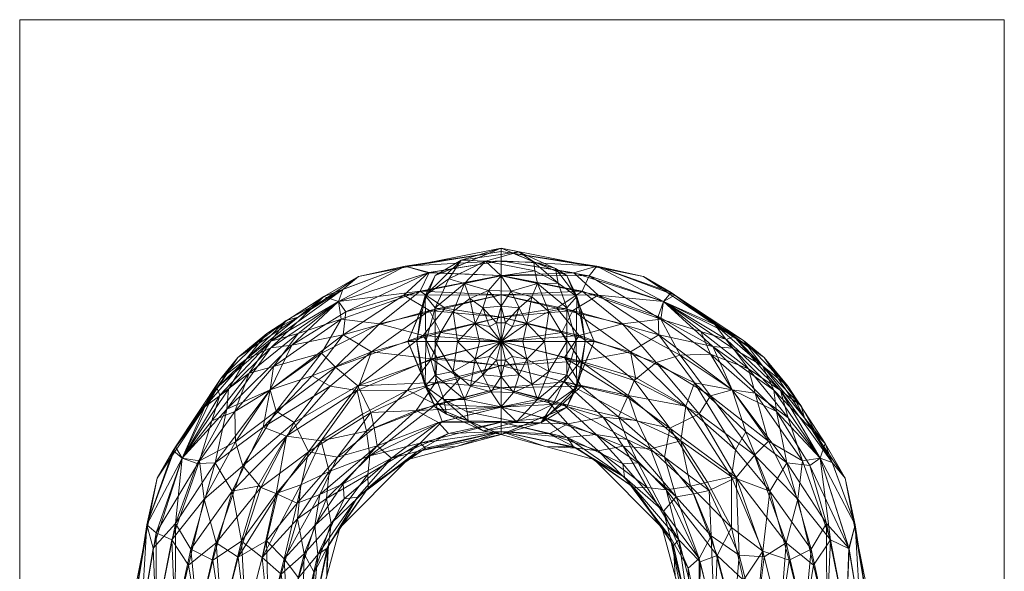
# Model space of a CAD drawing. Header units: millimetres. Extents: x -90 to 95, y -42 to 165.
# Tile 5 of 5: x -90 to 95, y 62 to 165. Entities that reach past the tile are written whole.
import ezdxf

# ---------------------------------------------------------------- set-up
doc = ezdxf.new("R2010")
doc.units = ezdxf.units.MM
doc.layers.add('A-DOOR', color=31, linetype='Continuous')

msp = doc.modelspace()

# ---------------------------------------------------------------- meshes
at = {"layer": 'A-DOOR', "lineweight": 18}
mesh = msp.add_polyface(dxfattribs=at)
corners = [(-90.5, 165.45, -0.49), (-90.5, -41.84, -0.49), (94.62, -41.84, -0.49), (94.62, 165.45, -0.49)]
mesh.append_faces([[corners[k] for k in face] for face in [(0, 1, 2, 3)]])
mesh = msp.add_polyface(dxfattribs=at)
corners = [(94.62, -41.84, -40.49), (-90.5, -41.84, -40.49), (-90.5, 165.45, -40.49), (94.62, 165.45, -40.49)]
mesh.append_faces([[corners[k] for k in face] for face in [(0, 1, 2, 3)]])
mesh = msp.add_polyface(dxfattribs=at)
corners = [(94.62, 165.45, -0.49), (94.62, 165.45, -40.49), (-90.5, 165.45, -40.49), (-90.5, 165.45, -0.49)]
mesh.append_faces([[corners[k] for k in face] for face in [(0, 1, 2, 3)]])
mesh = msp.add_polyface(dxfattribs=at)
corners = [(-90.5, 165.45, -0.49), (-90.5, 165.45, -40.49), (-90.5, -41.84, -40.49), (-90.5, -41.84, -0.49)]
mesh.append_faces([[corners[k] for k in face] for face in [(0, 1, 2, 3)]])
mesh = msp.add_polyface(dxfattribs=at)
corners = [(94.62, -41.84, -0.49), (94.62, -41.84, -40.49), (94.62, 165.45, -40.49), (94.62, 165.45, -0.49)]
mesh.append_faces([[corners[k] for k in face] for face in [(0, 1, 2, 3)]])
mesh = msp.add_polyface(dxfattribs=at)
corners = [(-35, 52.5, 29.5), (-30.31, 70, 29.5), (-17.5, 82.81, 29.5), (0, 87.5, 29.5), (0, 88.1, 34.03), (0, 89.84, 38.25), (0, 92.63, 41.87), (0, 96.25, 44.66), (0, 100.47, 46.4), (0, 105, 47), (0, 109.53, 46.4), (0, 113.75, 44.66), (0, 117.37, 41.87), (0, 120.16, 38.25), (0, 121.9, 34.03), (0, 122.5, 29.5), (-26.79, 117.17, 29.5), (-49.5, 102, 29.5), (-64.67, 79.29, 29.5), (-70, 52.5, 29.5), (-69.4, 52.5, 34.03), (-67.66, 52.5, 38.25), (-64.87, 52.5, 41.87), (-61.25, 52.5, 44.66), (-57.03, 52.5, 46.4), (-52.5, 52.5, 47), (-47.97, 52.5, 46.4), (-43.75, 52.5, 44.66), (-40.13, 52.5, 41.87), (-37.34, 52.5, 38.25), (-35.6, 52.5, 34.03), (-43.43, 95.93, 44.56), (-30.74, 83.24, 44.49), (-30.54, 112.48, 38.82), (-59.98, 83.04, 38.82), (-26.95, 96.68, 46.98), (-45.15, 77.54, 46.98), (-20.61, 83.07, 37.37), (-55.8, 75.36, 45.17), (-22.86, 108.3, 45.17), (-35.01, 70.38, 41), (-15.94, 92.02, 43.94), (-18.02, 119.11, 35.31), (-66.61, 70.52, 35.31), (-44.12, 67.54, 45.98), (-53.59, 67.16, 46.73), (-61.92, 67.73, 42.89), (-15.23, 114.42, 42.89), (-14.66, 106.09, 46.73), (-34.45, 64.96, 36.88), (-17.05, 119.11, 29.5), (-66.61, 69.55, 29.5), (-12.33, 97.29, 45.92), (-11.73, 89.75, 40.7), (-40.77, 64.12, 43.79), (-12, 101.94, 46.92), (-49.45, 64.45, 46.92), (-24.47, 91.64, 45.81), (-36.18, 84.22, 46.44), (-23.27, 85.4, 42.05), (-48.53, 81.64, 46.51), (-38.89, 89.74, 46.95), (-31.13, 100.17, 46.43), (-56.69, 82.55, 42.55), (-47.37, 99.01, 40.15), (-30.05, 109.19, 42.55), (-9.88, 87.71, 36.74), (-15.79, 84.29, 33.61), (-26.98, 75.72, 34.02), (-53.46, 96.25, 35.09), (-40.37, 108.92, 34.14), (-32.76, 60.86, 29.5), (-38.32, 74.59, 44.92), (-58.77, 62.98, 45.45), (-10.48, 111.27, 45.45), (-29.49, 75.4, 38.24), (-34.07, 76.23, 43.12), (-29.71, 78.25, 41), (-42.28, 91.9, 46.18), (-38.07, 60.59, 40.53), (-64.81, 69.05, 39.46), (-13.54, 117.97, 39.51), (-23.87, 88.73, 44.44), (-42.02, 76.28, 46.48), (-49.93, 86.16, 45.21), (-33.73, 102.78, 45.04), (-54.37, 90.07, 40.53), (-50.08, 91.85, 42.95), (-42.79, 100.27, 42.57), (-38.16, 106.49, 40.5), (-43.3, 105.05, 37.46), (-52.85, 94.9, 38.08), (-57.08, 90.64, 29.5), (-61.66, 84.51, 33.76), (-29.77, 114.76, 35.29), (-38.14, 109.58, 29.5), (-32.66, 66.15, 33.22)]
mesh.append_faces([[corners[k] for k in face] for face in [(14, 42, 13), (5, 66, 4), (29, 79, 28), (51, 43, 18), (22, 80, 21), (95, 94, 16), (1, 96, 71)]], dxfattribs={"vtx0": -1, "vtx1": -1})
mesh.append_faces([[corners[k] for k in face] for face in [(33, 47, 81), (44, 27, 54), (7, 52, 41), (13, 42, 81), (23, 73, 46), (65, 39, 47), (63, 46, 38), (69, 70, 17), (10, 74, 48), (57, 41, 52), (45, 60, 38), (53, 6, 41), (18, 43, 93), (4, 66, 67), (72, 44, 54), (8, 55, 52), (61, 78, 60), (91, 34, 86), (63, 86, 34), (56, 45, 25), (42, 14, 50), (73, 45, 38), (57, 58, 32), (22, 46, 80), (34, 69, 93), (80, 46, 63), (43, 51, 20), (72, 58, 83), (30, 96, 49), (75, 40, 49), (47, 39, 74), (63, 34, 80), (67, 68, 2), (79, 49, 40), (77, 76, 40), (83, 56, 44), (62, 85, 78), (41, 59, 53), (60, 45, 36), (80, 34, 43), (65, 47, 33), (62, 48, 39), (35, 52, 55), (1, 68, 96), (41, 57, 82), (41, 82, 59), (66, 53, 37), (79, 54, 28), (72, 76, 32), (9, 48, 55), (35, 55, 48), (44, 56, 26), (45, 56, 36), (52, 35, 57), (35, 61, 58), (35, 58, 57), (83, 58, 36), (59, 32, 76), (37, 53, 59), (61, 60, 36), (84, 38, 60), (58, 61, 36), (61, 35, 62), (48, 62, 35), (85, 62, 39), (84, 63, 38), (87, 64, 86), (64, 87, 88), (91, 90, 69), (88, 89, 64), (65, 88, 85), (53, 66, 5), (67, 66, 37), (67, 37, 68), (75, 68, 37), (76, 54, 40), (64, 89, 90), (70, 90, 94), (94, 95, 70), (96, 68, 49), (71, 96, 30), (58, 72, 32), (45, 73, 24), (46, 73, 38), (47, 74, 11), (48, 74, 39), (68, 75, 49), (77, 37, 59), (54, 76, 72), (40, 75, 77), (37, 77, 75), (59, 76, 77), (62, 78, 61), (84, 78, 31), (49, 79, 29), (54, 79, 40), (43, 21, 80), (33, 81, 42), (12, 81, 47), (57, 32, 82), (59, 82, 32), (56, 83, 36), (72, 83, 44), (78, 84, 60), (84, 31, 87), (65, 85, 39), (78, 85, 31), (87, 86, 63), (91, 86, 64), (84, 87, 63), (87, 31, 88), (85, 88, 31), (89, 65, 33), (65, 89, 88), (33, 94, 90), (33, 90, 89), (69, 90, 70), (90, 91, 64), (34, 91, 69), (69, 92, 93), (34, 93, 43), (33, 42, 94), (16, 94, 42)]], dxfattribs={"vtx0": -1, "vtx1": -1, "vtx2": -1})
mesh.append_faces([[corners[k] for k in face] for face in [(48, 9, 10), (53, 5, 6), (46, 22, 23), (43, 20, 21), (49, 29, 30), (56, 25, 26), (73, 23, 24), (67, 2, 3), (69, 17, 92)]], dxfattribs={"vtx0": -1, "vtx2": -1})
mesh.append_faces([[corners[k] for k in face] for face in [(50, 16, 42), (10, 11, 74), (6, 7, 41), (26, 27, 44), (3, 4, 67), (27, 28, 54), (8, 9, 55), (11, 12, 47), (7, 8, 52), (24, 25, 45), (12, 13, 81), (1, 2, 68), (92, 18, 93), (95, 17, 70)]], dxfattribs={"vtx1": -1, "vtx2": -1})
mesh.append_faces([[corners[k] for k in face] for face in [(30, 0, 71), (14, 15, 50), (51, 19, 20)]], dxfattribs={"vtx2": -1})
mesh = msp.add_polyface(dxfattribs=at)
corners = [(-70, 52.5, 29.5), (-64.67, 79.29, 29.5), (-49.5, 102, 29.5), (-26.79, 117.17, 29.5), (0, 122.5, 29.5), (0, 121.9, 24.97), (0, 120.16, 20.75), (0, 117.37, 17.13), (0, 113.75, 14.34), (0, 109.53, 12.6), (0, 105, 12), (0, 100.47, 12.6), (0, 96.25, 14.34), (0, 92.63, 17.13), (0, 89.84, 20.75), (0, 88.1, 24.97), (0, 87.5, 29.5), (-17.5, 82.81, 29.5), (-30.31, 70, 29.5), (-35, 52.5, 29.5), (-35.6, 52.5, 24.97), (-37.34, 52.5, 20.75), (-40.13, 52.5, 17.13), (-43.75, 52.5, 14.34), (-47.97, 52.5, 12.6), (-52.5, 52.5, 12), (-57.03, 52.5, 12.6), (-61.25, 52.5, 14.34), (-64.87, 52.5, 17.13), (-67.66, 52.5, 20.75), (-69.4, 52.5, 24.97), (-43.43, 95.93, 14.44), (-33.79, 86.29, 12.65), (-30.54, 112.48, 20.18), (-59.98, 83.04, 20.18), (-24.64, 83.53, 17.65), (-24.33, 103.04, 12.37), (-50.54, 76.83, 12.37), (-38.25, 71.67, 14.94), (-31.94, 70.77, 21.78), (-17.56, 95.83, 12.97), (-18.02, 119.11, 23.69), (-18.26, 113.72, 16.21), (-66.61, 70.52, 23.69), (-61.22, 70.76, 16.21), (-15.23, 85.9, 21.96), (-48.8, 67.46, 12.06), (-37.01, 65.07, 18.26), (-12.25, 93.12, 15.19), (-13.08, 101.73, 12.07), (-17.05, 119.11, 29.5), (-66.61, 69.55, 29.5), (-13.68, 117.89, 19.41), (-13.48, 110.8, 13.61), (-29.66, 106.22, 14.41), (-65.39, 66.18, 19.41), (-58.3, 65.98, 13.61), (-53.72, 82.16, 14.41), (-25.32, 88.15, 14.36), (-27.06, 95.8, 12.06), (-40.32, 87.22, 12.01), (-44.89, 64.37, 13.08), (-11.07, 89.93, 18.33), (-39.32, 104.29, 17.27), (-47.9, 101.64, 22.69), (-51.54, 92.29, 17.37), (-42.31, 76.39, 12.44), (-11.41, 106.7, 12.24), (-54.2, 63.91, 12.24), (-8.36, 85.26, 29.5), (-14.18, 84.93, 25.79), (-25, 77.5, 26.01), (-32.76, 60.86, 29.5), (-32.45, 66.73, 25.62), (-35.13, 61.57, 22.93), (-33.3, 113.41, 25.02), (-38.14, 109.58, 29.5), (-44.03, 106.49, 26.11), (-52.66, 98.06, 25.96), (-57.08, 90.64, 29.5), (-61.2, 85.19, 24.89), (-55.68, 92.7, 22.82), (-51.25, 96.03, 20.08), (-43.31, 103.78, 19.89), (-41.34, 61.26, 15.31), (-32.83, 75.48, 17.18), (-32.31, 80.58, 14.93), (-37.62, 78.06, 13.47), (-44.7, 88.9, 12.77), (-35.54, 98.52, 12.94), (-32.14, 96.61, 12.12), (-45.71, 77.79, 12), (-7.66, 98.07, 13.17), (-25.06, 80, 21), (-26.04, 91.3, 12.98), (-29.18, 110.57, 17.24), (-57.15, 82.05, 16.61)]
mesh.append_faces([[corners[k] for k in face] for face in [(20, 72, 19)]], dxfattribs={"vtx0": -1})
mesh.append_faces([[corners[k] for k in face] for face in [(12, 92, 11), (25, 46, 24), (6, 41, 5), (27, 56, 26), (22, 47, 21), (30, 43, 29), (50, 41, 3), (76, 77, 2)]], dxfattribs={"vtx0": -1, "vtx1": -1})
mesh.append_faces([[corners[k] for k in face] for face in [(78, 2, 77), (62, 48, 13), (93, 35, 45), (62, 35, 48), (40, 48, 58), (40, 92, 48), (47, 39, 74), (63, 95, 54), (7, 42, 52), (41, 50, 5), (66, 91, 60), (70, 71, 45), (41, 52, 33), (86, 32, 58), (17, 71, 70), (96, 57, 44), (36, 90, 89), (41, 75, 3), (68, 46, 25), (63, 33, 95), (88, 89, 90), (24, 46, 61), (39, 47, 85), (27, 44, 56), (53, 42, 8), (42, 53, 54), (11, 92, 49), (63, 65, 83), (28, 55, 44), (55, 34, 44), (40, 59, 49), (75, 41, 33), (56, 57, 37), (43, 30, 51), (73, 74, 39), (78, 64, 81), (87, 61, 66), (84, 47, 22), (85, 47, 38), (94, 58, 32), (40, 94, 59), (67, 49, 36), (52, 42, 95), (41, 6, 52), (67, 53, 9), (36, 89, 54), (36, 54, 53), (54, 31, 63), (29, 43, 55), (34, 55, 43), (57, 56, 44), (68, 56, 37), (96, 34, 65), (57, 31, 88), (48, 35, 58), (35, 85, 86), (60, 59, 32), (36, 49, 59), (60, 32, 66), (88, 60, 37), (66, 61, 46), (84, 61, 38), (14, 45, 62), (35, 62, 45), (31, 65, 63), (77, 75, 64), (83, 65, 82), (43, 80, 34), (57, 65, 31), (34, 81, 82), (66, 46, 91), (32, 86, 87), (49, 67, 10), (53, 67, 36), (56, 68, 26), (46, 68, 37), (69, 70, 15), (15, 70, 45), (71, 18, 73), (71, 39, 93), (20, 74, 73), (20, 73, 72), (71, 73, 39), (47, 74, 21), (83, 75, 33), (75, 77, 76), (78, 77, 64), (78, 81, 80), (80, 79, 78), (1, 80, 43), (82, 81, 64), (34, 80, 81), (82, 64, 83), (34, 82, 65), (75, 83, 64), (33, 63, 83), (61, 84, 23), (47, 84, 38), (86, 85, 38), (85, 35, 93), (86, 38, 87), (35, 86, 58), (61, 87, 38), (32, 87, 66), (57, 88, 37), (89, 88, 31), (54, 89, 31), (36, 59, 90), (59, 60, 90), (88, 90, 60), (46, 37, 91), (37, 60, 91), (48, 92, 12), (49, 92, 40), (71, 93, 45), (85, 93, 39), (59, 94, 32), (40, 58, 94), (52, 95, 33), (54, 95, 42), (34, 96, 44), (65, 57, 96)]], dxfattribs={"vtx0": -1, "vtx1": -1, "vtx2": -1})
mesh.append_faces([[corners[k] for k in face] for face in [(42, 7, 8), (55, 28, 29), (70, 69, 17), (67, 9, 10), (49, 10, 11), (84, 22, 23), (61, 23, 24), (44, 27, 28), (43, 51, 1), (53, 8, 9), (80, 1, 79)]], dxfattribs={"vtx0": -1, "vtx2": -1})
mesh.append_faces([[corners[k] for k in face] for face in [(6, 7, 52), (18, 72, 73), (25, 26, 68), (14, 15, 45), (12, 13, 48), (13, 14, 62), (17, 18, 71), (20, 21, 74), (76, 3, 75), (79, 2, 78)]], dxfattribs={"vtx1": -1, "vtx2": -1})
mesh.append_faces([[corners[k] for k in face] for face in [(15, 16, 69), (30, 0, 51), (50, 4, 5)]], dxfattribs={"vtx2": -1})
mesh = msp.add_polyface(dxfattribs=at)
corners = [(-17.5, 105, -0.49), (-12.37, 117.37, -0.49), (0, 122.5, -0.49), (12.37, 117.37, -0.49), (17.5, 105, -0.49), (0, 105, -0.49)]
mesh.append_faces([[corners[k] for k in face] for face in [(5, 2, 3, 4)]], dxfattribs={"vtx0": -1})
mesh.append_faces([[corners[k] for k in face] for face in [(5, 0, 1, 2)]], dxfattribs={"vtx3": -1})
mesh = msp.add_polyface(dxfattribs=at)
corners = [(-17.5, 105, 7), (-12.37, 117.37, 7), (0, 122.5, 7), (12.37, 117.37, 7), (17.5, 105, 7), (17.5, 105, -0.49), (12.37, 117.37, -0.49), (0, 122.5, -0.49), (-12.37, 117.37, -0.49), (-17.5, 105, -0.49), (14.72, 111.7, 7), (14.94, 111.19, -0.49), (13.66, 114.28, -0.49), (6.19, 119.94, 7), (6.19, 119.94, -0.49), (3.09, 121.22, -0.49), (-14.94, 111.19, 7), (-14.94, 111.19, -0.49), (-16.11, 108.35, -0.49), (-6.19, 119.94, -0.49), (-6.19, 119.94, 7), (-3.09, 121.22, 7), (16.11, 108.35, 7), (16.22, 108.09, -0.49), (13.55, 114.54, 7), (9.28, 118.66, 7), (9.28, 118.66, -0.49), (3.09, 121.22, 7), (-13.66, 114.28, 7), (-13.66, 114.28, -0.49), (-16.22, 108.09, 7), (-9.28, 118.66, -0.49), (-9.28, 118.66, 7), (-3.09, 121.22, -0.49)]
mesh.append_faces([[corners[k] for k in face] for face in [(6, 24, 12), (10, 12, 24), (9, 30, 18), (4, 23, 22), (12, 10, 11), (18, 16, 17)]], dxfattribs={"vtx0": -1, "vtx1": -1})
mesh.append_faces([[corners[k] for k in face] for face in [(6, 3, 24), (18, 30, 16), (11, 10, 22)]], dxfattribs={"vtx0": -1, "vtx2": -1})
mesh.append_faces([[corners[k] for k in face] for face in [(23, 11, 22)]], dxfattribs={"vtx1": -1, "vtx2": -1})
mesh.append_faces([[corners[k] for k in face] for face in [(15, 7, 2, 27), (6, 26, 25, 3), (7, 33, 21, 2), (27, 13, 14, 15), (8, 29, 28, 1), (1, 32, 31, 8), (26, 14, 13, 25), (29, 17, 16, 28), (32, 20, 19, 31), (33, 19, 20, 21)]], dxfattribs={"vtx1": -1, "vtx3": -1})
mesh.append_faces([[corners[k] for k in face] for face in [(4, 5, 23), (9, 0, 30)]], dxfattribs={"vtx2": -1})
mesh = msp.add_polyface(dxfattribs=at)
corners = [(0, 105, 14.3), (12.37, 105, 12.16), (17.5, 105, 7), (12.37, 117.37, 7), (0, 122.5, 7), (-12.37, 117.37, 7), (-17.5, 105, 7), (-12.37, 105, 12.16), (0, 105, 14.3), (0, 105, 14.3), (0, 105, 14.3), (0, 105, 14.3), (0, 105, 14.3), (0, 105, 14.3), (0, 105, 14.3), (0, 105, 14.3), (0, 105, 14.3), (0, 105, 14.3), (0, 105, 14.3), (0, 105, 14.3), (0, 105, 14.3), (0, 117.31, 12.19), (8.17, 105, 12.89), (-8.17, 105, 12.89), (0, 111.62, 13.76), (4.84, 108.34, 13.87), (-4.84, 108.34, 13.87), (0.86, 108.51, 14.14), (-0.86, 108.51, 14.14), (8.99, 110.65, 12.8), (14.12, 105, 10.41), (-8.99, 110.65, 12.8), (-14.12, 105, 10.41), (3.4, 111.31, 13.66), (-3.4, 111.31, 13.66), (6.18, 119.92, 9.81), (12.39, 111.33, 11.43), (14.28, 113.43, 9.33), (6.85, 115.89, 11.95), (-12.39, 111.33, 11.43), (-14.24, 113.6, 9.27), (-6.85, 115.89, 11.95), (-2.93, 120.1, 10.48), (1.88, 114.46, 13.09), (-2.33, 114.58, 13.03), (5.76, 113.38, 12.94), (-5.86, 113.04, 13), (-9.8, 116.78, 10.52), (-7.48, 120.27, 8.73), (4.08, 105, 13.59), (-4.08, 105, 13.59), (2.18, 107.82, 14.15), (-2.18, 107.82, 14.15), (6.19, 119.94, 7), (3.35, 121.83, 8.43), (10.25, 118.7, 8.53), (10.77, 115.93, 10.51), (6.34, 118.26, 10.96), (15.81, 105, 8.7), (14.94, 111.19, 7), (-14.94, 111.19, 7), (-15.81, 105, 8.7), (-6.19, 119.94, 7)]
mesh.append_faces([[corners[k] for k in face] for face in [(28, 52, 13), (59, 58, 2)]], dxfattribs={"vtx0": -1})
mesh.append_faces([[corners[k] for k in face] for face in [(19, 25, 51), (32, 40, 61), (30, 36, 1), (10, 26, 50), (49, 25, 19), (52, 26, 10)]], dxfattribs={"vtx0": -1, "vtx1": -1})
mesh.append_faces([[corners[k] for k in face] for face in [(3, 55, 37), (26, 52, 34), (33, 43, 24), (46, 41, 31), (27, 33, 24), (27, 24, 28), (22, 29, 25), (1, 36, 29), (29, 45, 25), (31, 39, 7), (34, 28, 24), (26, 31, 23), (27, 51, 33), (5, 40, 48), (39, 40, 32), (40, 47, 48), (45, 43, 33), (24, 43, 44), (26, 34, 46), (36, 38, 29), (55, 56, 37), (37, 36, 30), (56, 57, 38), (38, 36, 56), (38, 21, 43), (31, 41, 39), (42, 41, 21), (42, 47, 41), (44, 46, 34), (57, 42, 21), (53, 54, 55), (41, 47, 39), (25, 45, 33), (44, 43, 21), (41, 44, 21), (24, 44, 34), (29, 38, 45), (38, 43, 45), (41, 46, 44), (26, 46, 31), (47, 42, 48), (40, 39, 47), (54, 42, 35), (33, 51, 25), (34, 52, 28), (35, 55, 54), (42, 54, 48), (56, 55, 35), (58, 59, 37), (56, 35, 57), (36, 37, 56), (42, 57, 35), (21, 38, 57), (60, 61, 40), (4, 48, 54)]], dxfattribs={"vtx0": -1, "vtx1": -1, "vtx2": -1})
mesh.append_faces([[corners[k] for k in face] for face in [(54, 53, 4), (31, 7, 23), (39, 32, 7), (37, 30, 58), (26, 23, 50), (40, 5, 60)]], dxfattribs={"vtx0": -1, "vtx2": -1})
mesh.append_faces([[corners[k] for k in face] for face in [(48, 4, 62, 5)]], dxfattribs={"vtx0": -1, "vtx3": -1})
mesh.append_faces([[corners[k] for k in face] for face in [(16, 51, 27), (15, 27, 28)]], dxfattribs={"vtx1": -1})
mesh.append_faces([[corners[k] for k in face] for face in [(22, 1, 29), (3, 53, 55), (49, 22, 25), (59, 3, 37)]], dxfattribs={"vtx1": -1, "vtx2": -1})
mesh.append_faces([[corners[k] for k in face] for face in [(60, 6, 61)]], dxfattribs={"vtx2": -1})
mesh = msp.add_polyface(dxfattribs=at)
corners = [(0, 87.5, 29.5), (17.5, 82.81, 29.5), (30.31, 70, 29.5), (35, 52.5, 29.5), (35.6, 52.5, 34.03), (37.34, 52.5, 38.25), (40.13, 52.5, 41.87), (43.75, 52.5, 44.66), (47.97, 52.5, 46.4), (52.5, 52.5, 47), (57.03, 52.5, 46.4), (61.25, 52.5, 44.66), (64.87, 52.5, 41.87), (67.66, 52.5, 38.25), (69.4, 52.5, 34.03), (70, 52.5, 29.5), (64.67, 79.29, 29.5), (49.5, 102, 29.5), (26.79, 117.17, 29.5), (0, 122.5, 29.5), (0, 121.9, 34.03), (0, 120.16, 38.25), (0, 117.37, 41.87), (0, 113.75, 44.66), (0, 109.53, 46.4), (0, 105, 47), (0, 100.47, 46.4), (0, 96.25, 44.66), (0, 92.63, 41.87), (0, 89.84, 38.25), (0, 88.1, 34.03), (43.43, 95.93, 44.56), (30.74, 83.24, 44.49), (59.98, 83.04, 38.82), (30.54, 112.48, 38.82), (44.18, 79.45, 46.98), (25.04, 97.65, 46.98), (30.57, 73.11, 37.37), (22.86, 108.3, 45.17), (55.8, 75.36, 45.17), (17.88, 87.51, 41), (39.52, 68.44, 43.94), (66.61, 70.52, 35.31), (18.02, 119.11, 35.31), (15.04, 96.62, 45.98), (14.66, 106.09, 46.73), (15.23, 114.42, 42.89), (61.92, 67.73, 42.89), (53.59, 67.16, 46.73), (12.46, 86.95, 36.88), (66.61, 69.55, 29.5), (17.05, 119.11, 29.5), (44.79, 64.83, 45.92), (37.25, 64.23, 40.7), (11.62, 93.27, 43.79), (49.44, 64.5, 46.92), (11.95, 101.95, 46.92), (39.14, 76.97, 45.81), (31.72, 88.68, 46.44), (32.9, 75.77, 42.05), (29.14, 101.03, 46.51), (37.24, 91.39, 46.95), (47.67, 83.63, 46.43), (30.05, 109.19, 42.55), (46.51, 99.87, 40.15), (56.69, 82.55, 42.55), (35.21, 62.38, 36.74), (31.79, 68.29, 33.61), (23.22, 79.48, 34.02), (43.75, 105.96, 35.09), (56.42, 92.87, 34.14), (8.36, 85.26, 29.5), (22.09, 90.82, 44.92), (10.48, 111.27, 45.45), (58.77, 62.98, 45.45), (22.9, 81.99, 38.24), (23.73, 86.57, 43.12), (25.75, 82.21, 41), (39.4, 94.78, 46.18), (8.09, 90.57, 40.53), (16.55, 117.31, 39.46), (65.47, 66.04, 39.51), (36.23, 76.37, 44.44), (23.78, 94.52, 46.48), (33.66, 102.43, 45.21), (50.28, 86.23, 45.04), (37.57, 106.87, 40.53), (39.35, 102.58, 42.95), (47.77, 95.29, 42.57), (53.99, 90.66, 40.5), (52.55, 95.8, 37.46), (42.4, 105.35, 38.08), (38.14, 109.58, 29.5), (32.01, 114.16, 33.76), (62.26, 82.27, 35.29), (57.08, 90.64, 29.5), (13.65, 85.16, 33.22)]
mesh.append_faces([[corners[k] for k in face] for face in [(14, 42, 13), (5, 66, 4), (29, 79, 28), (51, 43, 18), (22, 80, 21), (95, 94, 16), (1, 96, 71)]], dxfattribs={"vtx0": -1, "vtx1": -1})
mesh.append_faces([[corners[k] for k in face] for face in [(33, 47, 81), (44, 27, 54), (7, 52, 41), (13, 42, 81), (23, 73, 46), (65, 39, 47), (63, 46, 38), (69, 70, 17), (10, 74, 48), (57, 41, 52), (45, 60, 38), (53, 6, 41), (18, 43, 93), (4, 66, 67), (72, 44, 54), (8, 55, 52), (61, 78, 60), (91, 34, 86), (63, 86, 34), (56, 45, 25), (42, 14, 50), (73, 45, 38), (57, 58, 32), (22, 46, 80), (34, 69, 93), (80, 46, 63), (43, 51, 20), (72, 58, 83), (30, 96, 49), (75, 40, 49), (47, 39, 74), (63, 34, 80), (67, 68, 2), (79, 49, 40), (77, 76, 40), (83, 56, 44), (62, 85, 78), (41, 59, 53), (60, 45, 36), (80, 34, 43), (65, 47, 33), (62, 48, 39), (35, 52, 55), (1, 68, 96), (82, 57, 32), (41, 82, 59), (66, 53, 37), (79, 54, 28), (72, 76, 32), (9, 48, 55), (35, 55, 48), (44, 56, 26), (45, 56, 36), (52, 35, 57), (35, 61, 58), (35, 58, 57), (83, 58, 36), (59, 32, 76), (37, 53, 59), (61, 60, 36), (84, 38, 60), (58, 61, 36), (61, 35, 62), (48, 62, 35), (85, 62, 39), (84, 63, 38), (87, 64, 86), (64, 87, 88), (91, 90, 69), (88, 89, 64), (65, 88, 85), (53, 66, 5), (67, 66, 37), (67, 37, 68), (75, 68, 37), (76, 54, 40), (64, 89, 90), (70, 90, 94), (94, 95, 70), (96, 68, 49), (71, 96, 30), (58, 72, 32), (45, 73, 24), (46, 73, 38), (47, 74, 11), (48, 74, 39), (68, 75, 49), (77, 37, 59), (54, 76, 72), (40, 75, 77), (37, 77, 75), (59, 76, 77), (62, 78, 61), (84, 78, 31), (49, 79, 29), (54, 79, 40), (43, 21, 80), (33, 81, 42), (12, 81, 47), (59, 82, 32), (41, 57, 82), (56, 83, 36), (72, 83, 44), (78, 84, 60), (84, 31, 87), (65, 85, 39), (78, 85, 31), (87, 86, 63), (91, 86, 64), (84, 87, 63), (87, 31, 88), (85, 88, 31), (89, 65, 33), (65, 89, 88), (33, 94, 90), (33, 90, 89), (69, 90, 70), (90, 91, 64), (34, 91, 69), (69, 92, 93), (34, 93, 43), (33, 42, 94), (16, 94, 42)]], dxfattribs={"vtx0": -1, "vtx1": -1, "vtx2": -1})
mesh.append_faces([[corners[k] for k in face] for face in [(48, 9, 10), (53, 5, 6), (46, 22, 23), (43, 20, 21), (49, 29, 30), (56, 25, 26), (73, 23, 24), (67, 2, 3), (69, 17, 92)]], dxfattribs={"vtx0": -1, "vtx2": -1})
mesh.append_faces([[corners[k] for k in face] for face in [(50, 16, 42), (10, 11, 74), (6, 7, 41), (26, 27, 44), (3, 4, 67), (27, 28, 54), (8, 9, 55), (11, 12, 47), (7, 8, 52), (24, 25, 45), (12, 13, 81), (1, 2, 68), (92, 18, 93), (95, 17, 70)]], dxfattribs={"vtx1": -1, "vtx2": -1})
mesh.append_faces([[corners[k] for k in face] for face in [(30, 0, 71), (14, 15, 50), (51, 19, 20)]], dxfattribs={"vtx2": -1})
mesh = msp.add_polyface(dxfattribs=at)
corners = [(0, 122.5, 29.5), (26.79, 117.17, 29.5), (49.5, 102, 29.5), (64.67, 79.29, 29.5), (70, 52.5, 29.5), (69.4, 52.5, 24.97), (67.66, 52.5, 20.75), (64.87, 52.5, 17.13), (61.25, 52.5, 14.34), (57.03, 52.5, 12.6), (52.5, 52.5, 12), (47.97, 52.5, 12.6), (43.75, 52.5, 14.34), (40.13, 52.5, 17.13), (37.34, 52.5, 20.75), (35.6, 52.5, 24.97), (35, 52.5, 29.5), (30.31, 70, 29.5), (17.5, 82.81, 29.5), (0, 87.5, 29.5), (0, 88.1, 24.97), (0, 89.84, 20.75), (0, 92.63, 17.13), (0, 96.25, 14.34), (0, 100.47, 12.6), (0, 105, 12), (0, 109.53, 12.6), (0, 113.75, 14.34), (0, 117.37, 17.13), (0, 120.16, 20.75), (0, 121.9, 24.97), (43.43, 95.93, 14.44), (33.79, 86.29, 12.65), (59.98, 83.04, 20.18), (30.54, 112.48, 20.18), (31.03, 77.14, 17.65), (50.54, 76.83, 12.37), (24.33, 103.04, 12.37), (19.17, 90.75, 14.94), (18.27, 84.44, 21.78), (43.33, 70.06, 12.97), (66.61, 70.52, 23.69), (61.22, 70.76, 16.21), (18.02, 119.11, 23.69), (18.26, 113.72, 16.21), (33.4, 67.73, 21.96), (14.96, 101.3, 12.06), (12.57, 89.51, 18.26), (40.62, 64.75, 15.19), (49.23, 65.58, 12.07), (66.61, 69.55, 29.5), (17.05, 119.11, 29.5), (65.39, 66.18, 19.41), (58.3, 65.98, 13.61), (53.72, 82.16, 14.41), (13.68, 117.89, 19.41), (13.48, 110.8, 13.61), (29.66, 106.22, 14.41), (35.65, 77.82, 14.36), (43.3, 79.56, 12.06), (34.72, 92.82, 12.01), (11.87, 97.39, 13.08), (37.43, 63.57, 18.33), (51.79, 91.82, 17.27), (49.14, 100.4, 22.69), (39.79, 104.04, 17.37), (23.89, 94.81, 12.44), (54.2, 63.91, 12.24), (11.41, 106.7, 12.24), (32.76, 60.86, 29.5), (32.43, 66.68, 25.79), (25, 77.5, 26.01), (8.36, 85.26, 29.5), (14.23, 84.95, 25.62), (9.07, 87.63, 22.93), (60.91, 85.8, 25.02), (57.08, 90.64, 29.5), (53.99, 96.53, 26.11), (45.56, 105.16, 25.96), (38.14, 109.58, 29.5), (32.69, 113.7, 24.89), (40.2, 108.18, 22.82), (43.53, 103.75, 20.08), (51.28, 95.81, 19.89), (8.76, 93.84, 15.31), (22.98, 85.33, 17.18), (28.08, 84.81, 14.93), (25.56, 90.12, 13.47), (36.4, 97.2, 12.77), (46.02, 88.04, 12.94), (44.11, 84.64, 12.12), (25.29, 98.21, 12), (45.57, 60.16, 13.17), (27.5, 77.56, 21), (38.8, 78.54, 12.98), (58.07, 81.68, 17.24), (29.55, 109.65, 16.61)]
mesh.append_faces([[corners[k] for k in face] for face in [(20, 72, 19)]], dxfattribs={"vtx0": -1})
mesh.append_faces([[corners[k] for k in face] for face in [(12, 92, 11), (25, 46, 24), (6, 41, 5), (27, 56, 26), (22, 47, 21), (30, 43, 29), (50, 41, 3), (76, 77, 2)]], dxfattribs={"vtx0": -1, "vtx1": -1})
mesh.append_faces([[corners[k] for k in face] for face in [(78, 2, 77), (62, 48, 13), (93, 35, 45), (62, 35, 48), (40, 48, 58), (40, 92, 48), (47, 39, 74), (63, 95, 54), (7, 42, 52), (41, 50, 5), (66, 91, 60), (70, 71, 45), (41, 52, 33), (86, 32, 58), (17, 71, 70), (96, 57, 44), (36, 90, 89), (41, 75, 3), (68, 46, 25), (63, 33, 95), (88, 89, 90), (24, 46, 61), (39, 47, 85), (27, 44, 56), (53, 42, 8), (42, 53, 54), (11, 92, 49), (63, 65, 83), (28, 55, 44), (55, 34, 44), (40, 59, 49), (75, 41, 33), (56, 57, 37), (43, 30, 51), (73, 74, 39), (78, 64, 81), (87, 61, 66), (84, 47, 22), (85, 47, 38), (40, 58, 94), (40, 94, 59), (67, 49, 36), (52, 42, 95), (41, 6, 52), (67, 53, 9), (36, 89, 54), (36, 54, 53), (54, 31, 63), (29, 43, 55), (34, 55, 43), (57, 56, 44), (68, 56, 37), (96, 34, 65), (57, 31, 88), (48, 35, 58), (35, 85, 86), (60, 59, 32), (36, 49, 59), (60, 32, 66), (88, 60, 37), (66, 61, 46), (84, 61, 38), (14, 45, 62), (35, 62, 45), (31, 65, 63), (77, 75, 64), (83, 65, 82), (43, 80, 34), (57, 65, 31), (34, 81, 82), (66, 46, 91), (32, 86, 87), (49, 67, 10), (53, 67, 36), (56, 68, 26), (46, 68, 37), (69, 70, 15), (15, 70, 45), (71, 18, 73), (71, 39, 93), (20, 74, 73), (20, 73, 72), (71, 73, 39), (47, 74, 21), (83, 75, 33), (75, 77, 76), (78, 77, 64), (78, 81, 80), (80, 79, 78), (1, 80, 43), (82, 81, 64), (34, 80, 81), (82, 64, 83), (34, 82, 65), (75, 83, 64), (33, 63, 83), (61, 84, 23), (47, 84, 38), (86, 85, 38), (85, 35, 93), (86, 38, 87), (35, 86, 58), (61, 87, 38), (32, 87, 66), (57, 88, 37), (89, 88, 31), (54, 89, 31), (36, 59, 90), (59, 60, 90), (88, 90, 60), (46, 37, 91), (37, 60, 91), (48, 92, 12), (49, 92, 40), (71, 93, 45), (85, 93, 39), (58, 32, 94), (59, 94, 32), (52, 95, 33), (54, 95, 42), (34, 96, 44), (65, 57, 96)]], dxfattribs={"vtx0": -1, "vtx1": -1, "vtx2": -1})
mesh.append_faces([[corners[k] for k in face] for face in [(42, 7, 8), (55, 28, 29), (70, 69, 17), (67, 9, 10), (49, 10, 11), (84, 22, 23), (61, 23, 24), (44, 27, 28), (43, 51, 1), (53, 8, 9), (80, 1, 79)]], dxfattribs={"vtx0": -1, "vtx2": -1})
mesh.append_faces([[corners[k] for k in face] for face in [(6, 7, 52), (18, 72, 73), (25, 26, 68), (14, 15, 45), (12, 13, 48), (13, 14, 62), (17, 18, 71), (20, 21, 74), (76, 3, 75), (79, 2, 78)]], dxfattribs={"vtx1": -1, "vtx2": -1})
mesh.append_faces([[corners[k] for k in face] for face in [(15, 16, 69), (30, 0, 51), (50, 4, 5)]], dxfattribs={"vtx2": -1})
mesh = msp.add_polyface(dxfattribs=at)
corners = [(17.5, 105, -0.49), (12.37, 92.63, -0.49), (0, 87.5, -0.49), (-12.37, 92.63, -0.49), (-17.5, 105, -0.49), (0, 105, -0.49)]
mesh.append_faces([[corners[k] for k in face] for face in [(3, 4, 5, 2)]], dxfattribs={"vtx2": -1})
mesh.append_faces([[corners[k] for k in face] for face in [(5, 0, 1, 2)]], dxfattribs={"vtx3": -1})
mesh = msp.add_polyface(dxfattribs=at)
corners = [(17.5, 105, 7), (12.37, 92.63, 7), (0, 87.5, 7), (-12.37, 92.63, 7), (-17.5, 105, 7), (-17.5, 105, -0.49), (-12.37, 92.63, -0.49), (0, 87.5, -0.49), (12.37, 92.63, -0.49), (17.5, 105, -0.49), (-14.72, 98.3, 7), (-14.94, 98.81, -0.49), (-13.66, 95.72, -0.49), (-6.19, 90.06, 7), (-6.19, 90.06, -0.49), (-3.09, 88.78, -0.49), (14.94, 98.81, 7), (14.94, 98.81, -0.49), (16.11, 101.65, -0.49), (6.19, 90.06, -0.49), (6.19, 90.06, 7), (3.09, 88.78, 7), (-16.11, 101.65, 7), (-16.22, 101.91, -0.49), (-13.55, 95.46, 7), (-9.28, 91.34, 7), (-9.28, 91.34, -0.49), (-3.09, 88.78, 7), (13.66, 95.72, 7), (13.66, 95.72, -0.49), (16.22, 101.91, 7), (9.28, 91.34, -0.49), (9.28, 91.34, 7), (3.09, 88.78, -0.49)]
mesh.append_faces([[corners[k] for k in face] for face in [(6, 24, 12), (10, 12, 24), (9, 30, 18), (4, 23, 22), (12, 10, 11), (18, 16, 17)]], dxfattribs={"vtx0": -1, "vtx1": -1})
mesh.append_faces([[corners[k] for k in face] for face in [(6, 3, 24), (18, 30, 16), (11, 10, 22)]], dxfattribs={"vtx0": -1, "vtx2": -1})
mesh.append_faces([[corners[k] for k in face] for face in [(23, 11, 22)]], dxfattribs={"vtx1": -1, "vtx2": -1})
mesh.append_faces([[corners[k] for k in face] for face in [(15, 7, 2, 27), (6, 26, 25, 3), (7, 33, 21, 2), (27, 13, 14, 15), (8, 29, 28, 1), (1, 32, 31, 8), (26, 14, 13, 25), (29, 17, 16, 28), (32, 20, 19, 31), (33, 19, 20, 21)]], dxfattribs={"vtx1": -1, "vtx3": -1})
mesh.append_faces([[corners[k] for k in face] for face in [(4, 5, 23), (9, 0, 30)]], dxfattribs={"vtx2": -1})
mesh = msp.add_polyface(dxfattribs=at)
corners = [(0, 105, 14.3), (-12.37, 105, 12.16), (-17.5, 105, 7), (-12.37, 92.63, 7), (0, 87.5, 7), (12.37, 92.63, 7), (17.5, 105, 7), (12.37, 105, 12.16), (0, 105, 14.3), (0, 105, 14.3), (0, 105, 14.3), (0, 105, 14.3), (0, 105, 14.3), (0, 105, 14.3), (0, 105, 14.3), (0, 105, 14.3), (0, 105, 14.3), (0, 105, 14.3), (0, 105, 14.3), (0, 105, 14.3), (0, 105, 14.3), (0, 92.69, 12.19), (-8.17, 105, 12.89), (8.17, 105, 12.89), (0, 98.38, 13.76), (-4.84, 101.66, 13.87), (4.84, 101.66, 13.87), (-0.86, 101.49, 14.14), (0.86, 101.49, 14.14), (-8.99, 99.35, 12.8), (-14.12, 105, 10.41), (8.99, 99.35, 12.8), (14.12, 105, 10.41), (-3.4, 98.69, 13.66), (3.4, 98.69, 13.66), (-6.18, 90.08, 9.81), (-12.39, 98.67, 11.43), (-14.28, 96.57, 9.33), (-6.85, 94.11, 11.95), (12.39, 98.67, 11.43), (14.24, 96.4, 9.27), (6.85, 94.11, 11.95), (2.93, 89.9, 10.48), (-1.88, 95.54, 13.09), (2.33, 95.42, 13.03), (-5.76, 96.62, 12.94), (5.86, 96.96, 13), (9.8, 93.22, 10.52), (7.48, 89.73, 8.73), (-4.08, 105, 13.59), (4.08, 105, 13.59), (-2.18, 102.18, 14.15), (2.18, 102.18, 14.15), (-6.19, 90.06, 7), (-3.35, 88.17, 8.43), (-10.25, 91.3, 8.53), (-10.77, 94.07, 10.51), (-6.34, 91.74, 10.96), (-15.81, 105, 8.7), (-14.94, 98.81, 7), (14.94, 98.81, 7), (15.81, 105, 8.7), (6.19, 90.06, 7)]
mesh.append_faces([[corners[k] for k in face] for face in [(28, 52, 13), (59, 58, 2)]], dxfattribs={"vtx0": -1})
mesh.append_faces([[corners[k] for k in face] for face in [(4, 54, 53), (19, 25, 51), (49, 25, 19), (32, 40, 61), (30, 36, 1), (10, 26, 50), (52, 26, 10)]], dxfattribs={"vtx0": -1, "vtx1": -1})
mesh.append_faces([[corners[k] for k in face] for face in [(3, 55, 37), (26, 52, 34), (26, 31, 23), (33, 43, 24), (27, 51, 33), (27, 33, 24), (22, 29, 25), (29, 45, 25), (31, 39, 7), (34, 28, 24), (46, 41, 31), (27, 24, 28), (1, 36, 29), (5, 40, 48), (39, 40, 32), (40, 47, 48), (45, 43, 33), (24, 43, 44), (26, 34, 46), (36, 38, 29), (37, 56, 36), (37, 36, 30), (56, 57, 38), (38, 36, 56), (38, 21, 43), (31, 41, 39), (42, 41, 21), (42, 47, 41), (44, 46, 34), (57, 42, 21), (53, 54, 55), (41, 47, 39), (25, 45, 33), (44, 43, 21), (41, 44, 21), (24, 44, 34), (29, 38, 45), (38, 43, 45), (41, 46, 44), (26, 46, 31), (47, 42, 48), (40, 39, 47), (54, 42, 35), (33, 51, 25), (34, 52, 28), (48, 42, 54), (54, 35, 55), (56, 55, 35), (58, 59, 37), (55, 56, 37), (56, 35, 57), (42, 57, 35), (21, 38, 57), (60, 61, 40), (4, 48, 54)]], dxfattribs={"vtx0": -1, "vtx1": -1, "vtx2": -1})
mesh.append_faces([[corners[k] for k in face] for face in [(39, 32, 7), (31, 7, 23), (37, 30, 58), (26, 23, 50), (40, 5, 60)]], dxfattribs={"vtx0": -1, "vtx2": -1})
mesh.append_faces([[corners[k] for k in face] for face in [(48, 4, 62, 5)]], dxfattribs={"vtx0": -1, "vtx3": -1})
mesh.append_faces([[corners[k] for k in face] for face in [(15, 27, 28), (16, 51, 27)]], dxfattribs={"vtx1": -1})
mesh.append_faces([[corners[k] for k in face] for face in [(22, 1, 29), (3, 53, 55), (49, 22, 25), (59, 3, 37)]], dxfattribs={"vtx1": -1, "vtx2": -1})
mesh.append_faces([[corners[k] for k in face] for face in [(60, 6, 61)]], dxfattribs={"vtx2": -1})

doc.saveas('drawing.dxf')
